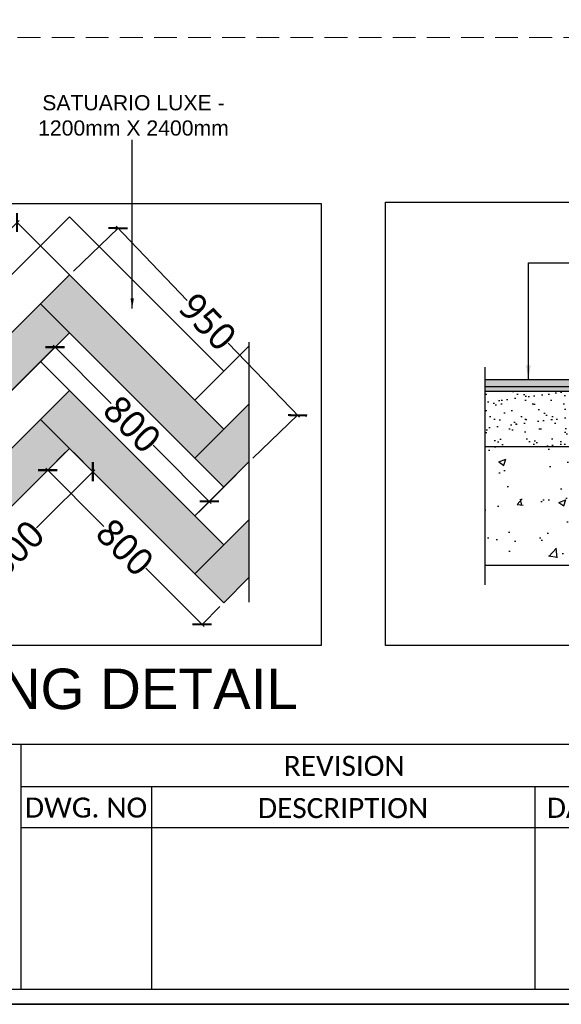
# Model space of a CAD drawing. Header units: millimetres. Extents: x 502444 to 745500, y -417645 to -375189.
# Tile 20 of 208: x 539280 to 544639, y -393956 to -384213. Entities that reach past the tile are written whole.
import ezdxf

# ---------------------------------------------------------------- set-up
doc = ezdxf.new("R2010")
doc.units = ezdxf.units.MM
doc.linetypes.add('DASHED', pattern=[0.75, 0.5, -0.25])
doc.layers.get('Defpoints').update_dxf_attribs({"color": 251})
for name, color, linetype, lineweight in [('0FM-WS-TEXT', 7, 'Continuous', 25), ('G-ANNO-DIMS', 111, 'Continuous', 9), ('G-ANNO-TEXT', 231, 'Continuous', 9), ('Text', 7, 'Continuous', 25), ('Wall New', 1, 'Continuous', 50)]:
    doc.layers.add(name, color=color, linetype=linetype, lineweight=lineweight)
doc.layers.add('DIMENSIONS', color=7, linetype='Continuous', lineweight=25, true_color=0xcc0000)
doc.styles.add('ARIAL', font='arial.ttf')
doc.styles.add('Arial_B_4', font='arialbd.ttf', dxfattribs={"height": 800})
doc.styles.add('RS75', font='@Malgun Gothic', dxfattribs={"height": 75})
doc.dimstyles.new('DIM', dxfattribs={"dimtxt": 100, "dimasz": 50, "dimexe": 0, "dimexo": 20, "dimgap": 0, "dimtad": 0, "dimdec": 0, "dimrnd": 5, "dimzin": 0, "dimdsep": 46, "dimtxsty": 'Standard', "dimblk": 'OBLIQUE', "dimcen": 0, "dimdle": 10, "dimadec": 4, "dimazin": 0, "dimtfac": 1, "dimtdec": 0, "dimtofl": 0, "dimtmove": 1, "dimatfit": 3, "dimfxl": 1, "dimtolj": 1, "dimtzin": 0, "dimarcsym": 0})
doc.dimstyles.get("Standard").update_dxf_attribs({"dimtxt": 0.18, "dimasz": 0.18, "dimexe": 0.18, "dimexo": 0.0625, "dimgap": 0.09, "dimtad": 0, "dimtih": 1, "dimtoh": 1, "dimdec": 4, "dimzin": 0, "dimdsep": 46, "dimtxsty": 'Standard', "dimcen": 0.09, "dimadec": 0, "dimazin": 0, "dimtfac": 1, "dimtdec": 4, "dimtofl": 0, "dimtmove": 0, "dimatfit": 3, "dimfxl": 1, "dimtolj": 1, "dimtzin": 0, "dimarcsym": 0})

# ---------------------------------------------------------------- blocks, each defined once
blk = doc.blocks.new('sheet format horizontal')
at = {"layer": 'Text'}
for p, q in [((66762.25933642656, -4420.849678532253), (65217.44054091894, -4420.849678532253)), ((65503.32595826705, -4420.849678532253), (65503.32595826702, -4563.962514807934)), ((65503.32595826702, -4445.387557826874), (65858.9499393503, -4445.387557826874)), ((65579.50181680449, -4445.387557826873), (65579.50181680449, -4563.962514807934)), ((65803.30543144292, -4445.387557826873), (65803.30543144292, -4563.962514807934)), ((65503.32595826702, -4469.266756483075), (65858.9499393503, -4469.266756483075))]:
    blk.add_line(p, q, dxfattribs=at)
for points in [[(66770.90544657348, -4572.608624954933), (66770.90544657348, -3464.929904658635), (65208.79443077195, -3464.929904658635), (65208.79443077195, -4572.608624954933)], [(66770.90544657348, -4572.608624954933), (65208.79443077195, -4572.608624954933), (65208.79443077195, -3464.929904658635), (66770.90544657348, -3464.929904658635)], [(65217.44054091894, -3473.576014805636), (66762.2593364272, -3473.576014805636), (66762.2593364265, -4563.962514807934), (65217.44054091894, -4563.962514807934)]]:
    blk.add_lwpolyline(points, close=True, dxfattribs=at)
at = {"layer": 'Text', "char_height": 11.68966550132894, "width": 140.4132792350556, "attachment_point": 1, "style": 'ARIAL'}
for s, insert in [('\\pxqc;{\\fCalibri|b0|i0|c0|p34;REVISION}', (65621.8472692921, -4427.503702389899)), ('\\pxqc;{\\fCalibri|b0|i0|c0|p34;DWG. NO}', (65471.11763807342, -4451.874407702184)), ('\\pxqc;{\\fCalibri|b0|i0|c0|p34;DESCRIPTION}', (65621.16219208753, -4452.16080587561)), ('\\pxqc;{\\fCalibri|b0|i0|c0|p34;DATE}', (65759.9245552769, -4452.022680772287))]:
    blk.add_mtext(s, dxfattribs=dict(at, insert=insert))
blk = doc.blocks.new('_ArchTick')
at = {"color": 0, "linetype": 'ByBlock', "const_width": 0.15}
blk.add_lwpolyline([(-0.5, -0.5), (0.5, 0.5)], dxfattribs=at)
blk = doc.blocks.new('*D66')
at = {"layer": 'Defpoints', "color": 0, "ltscale": 250, "transparency": 16777216}
for p in [(549326.0951096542, -389151.2925955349), (549517.9626061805, -389343.1600920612, 1.00953911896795e-09), (548846.2111640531, -390014.9115341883, 1.00953911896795e-09)]:
    blk.add_point(p, dxfattribs=at)
at = {"layer": 'DIMENSIONS', "color": 0, "lineweight": -2, "ltscale": 250, "transparency": 16777216}
for p, q in [((549333.166177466, -389144.221527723), (549067.0528818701, -389410.3348233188)), ((549503.8204705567, -389329.0179564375), (549326.0951096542, -389151.2925955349)), ((548647.2725997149, -389830.1151054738), (548913.3858953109, -389564.001809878)), ((548832.0690284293, -390000.7693985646), (548654.3436675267, -389823.044037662))]:
    blk.add_line(p, q, dxfattribs=at)
at = {"layer": 'DIMENSIONS', "color": 0, "lineweight": -2, "ltscale": 250, "transparency": 16777216, "xscale": 50, "yscale": 50, "zscale": 50}
for p, rotation in [((549326.0951096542, -389151.2925955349), 44.99999999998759), ((548654.3436675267, -389823.044037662), 224.9999999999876)]:
    blk.add_blockref('_ArchTick', p, dxfattribs=dict(at, rotation=rotation))
at = {"layer": 'DIMENSIONS', "color": 0, "ltscale": 250, "transparency": 16777216, "insert": (548990.2193885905, -389487.1683165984), "char_height": 75, "attachment_point": 5, "rotation": 44.99999999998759, "style": 'RS75'}
blk.add_mtext('\\A1;{\\H1.3333x;950}', dxfattribs=at)
blk = doc.blocks.new('*D67')
at = {"layer": 'Defpoints', "color": 0, "ltscale": 250, "transparency": 16777216}
for p in [(548846.1669698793, -390014.8673400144), (548952.2771812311, -390120.9775513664, 1.00953911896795e-09), (548646.4770393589, -390426.7776932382)]:
    blk.add_point(p, dxfattribs=at)
at = {"layer": 'DIMENSIONS', "color": 0, "lineweight": -2, "ltscale": 250, "transparency": 16777216}
for p, q in [((548832.0248342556, -390029.0094756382), (548540.3668280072, -390320.6674818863)), ((548938.1350456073, -390135.1196869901), (548646.4770393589, -390426.7776932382)), ((548533.2957601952, -390313.5964140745), (548653.5481071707, -390433.8487610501)), ((548593.421933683, -390373.7225875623), (548538.3378318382, -390428.8066894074))]:
    blk.add_line(p, q, dxfattribs=at)
at = {"layer": 'DIMENSIONS', "color": 0, "lineweight": -2, "ltscale": 250, "transparency": 16777216, "xscale": 50, "yscale": 50, "zscale": 50}
for p, rotation in [((548540.3668280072, -390320.6674818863), 134.9999999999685), ((548646.4770393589, -390426.7776932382), 314.9999999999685)]:
    blk.add_blockref('_ArchTick', p, dxfattribs=dict(at, rotation=rotation))
at = {"layer": 'DIMENSIONS', "color": 0, "ltscale": 250, "transparency": 16777216, "insert": (548612.3612223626, -390502.8300799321), "char_height": 75, "attachment_point": 5, "rotation": 314.99999999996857, "style": 'RS75'}
blk.add_mtext('\\A1;{\\H1.3333x;150}', dxfattribs=at)
blk = doc.blocks.new('*D68')
at = {"layer": 'Defpoints', "color": 0, "ltscale": 250, "transparency": 16777216}
for p in [(549411.8965890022, -389661.3581435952, 1.00953911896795e-09), (550030.6150225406, -390174.0105599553), (549977.5820139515, -390227.0435685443, 1.00953911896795e-09)]:
    blk.add_point(p, dxfattribs=at)
at = {"layer": 'DIMENSIONS', "color": 0, "lineweight": -2, "ltscale": 250, "transparency": 16777216}
for p, q in [((549426.038724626, -389647.2160079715), (549464.9295975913, -389608.3251350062)), ((549457.8585297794, -389601.2540671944), (549670.9147988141, -389814.3103362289)), ((550037.6860903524, -390181.0816277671), (549824.6298213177, -389968.0253587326)), ((549991.7241495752, -390212.9014329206), (550030.6150225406, -390174.0105599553))]:
    blk.add_line(p, q, dxfattribs=at)
at = {"layer": 'DIMENSIONS', "color": 0, "lineweight": -2, "ltscale": 250, "transparency": 16777216, "xscale": 50, "yscale": 50, "zscale": 50}
for p, rotation in [((549464.9295975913, -389608.3251350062), 135.0000000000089), ((550030.6150225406, -390174.0105599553), 315.0000000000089)]:
    blk.add_blockref('_ArchTick', p, dxfattribs=dict(at, rotation=rotation))
at = {"layer": 'DIMENSIONS', "color": 0, "ltscale": 250, "transparency": 16777216, "insert": (549747.7723100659, -389891.1678474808), "char_height": 75, "attachment_point": 5, "rotation": 315.00000000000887, "style": 'RS75'}
blk.add_mtext('\\A1;{\\H1.3333x;800}', dxfattribs=at)
blk = doc.blocks.new('*D69')
at = {"layer": 'Defpoints', "color": 0, "ltscale": 250, "transparency": 16777216}
for p in [(549517.9626061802, -389979.5561951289, 1.00953911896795e-09), (550083.6480311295, -390545.2416200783, 1.00953911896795e-09), (550004.0078544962, -390624.8817967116)]:
    blk.add_point(p, dxfattribs=at)
at = {"layer": 'DIMENSIONS', "color": 0, "lineweight": -2, "ltscale": 250, "transparency": 16777216}
for p, q in [((549503.8204705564, -389993.6983307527), (549438.3224295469, -390059.1963717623)), ((549431.251361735, -390052.1253039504), (549644.3076307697, -390265.1815729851)), ((550011.078922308, -390631.9528645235), (549798.0226532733, -390418.8965954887)), ((550069.5058955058, -390559.383755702), (550004.0078544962, -390624.8817967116))]:
    blk.add_line(p, q, dxfattribs=at)
at = {"layer": 'DIMENSIONS', "color": 0, "lineweight": -2, "ltscale": 250, "transparency": 16777216, "xscale": 50, "yscale": 50, "zscale": 50}
for p, rotation in [((549438.3224295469, -390059.1963717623), 135), ((550004.0078544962, -390624.8817967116), 315)]:
    blk.add_blockref('_ArchTick', p, dxfattribs=dict(at, rotation=rotation))
at = {"layer": 'DIMENSIONS', "color": 0, "ltscale": 250, "transparency": 16777216, "insert": (549721.1651420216, -390342.0390842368), "char_height": 75, "attachment_point": 5, "rotation": 315, "style": 'RS75'}
blk.add_mtext('\\A1;{\\H1.3333x;800}', dxfattribs=at)
blk = doc.blocks.new('*D72')
at = {"layer": 'Defpoints', "color": 0, "ltscale": 250, "transparency": 16777216}
for p in [(549517.9184120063, -389979.6003893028), (548952.277181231, -390545.2416200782, 1.00953911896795e-09), (549037.9413243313, -390630.9057631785)]:
    blk.add_point(p, dxfattribs=at)
at = {"layer": 'DIMENSIONS', "color": 0, "lineweight": -2, "ltscale": 250, "transparency": 16777216}
for p, q in [((549532.0605476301, -389993.7425249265), (549603.5825551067, -390065.2645324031)), ((549610.6536229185, -390058.1934645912), (549397.6194509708, -390271.227636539)), ((549030.8702565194, -390637.9768309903), (549243.9044284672, -390424.9426590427)), ((548966.4193168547, -390559.3837557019), (549037.9413243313, -390630.9057631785))]:
    blk.add_line(p, q, dxfattribs=at)
at = {"layer": 'DIMENSIONS', "color": 0, "lineweight": -2, "ltscale": 250, "transparency": 16777216, "xscale": 50, "yscale": 50, "zscale": 50}
for p, rotation in [((549603.5825551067, -390065.2645324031), 45), ((549037.9413243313, -390630.9057631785), 225)]:
    blk.add_blockref('_ArchTick', p, dxfattribs=dict(at, rotation=rotation))
at = {"layer": 'DIMENSIONS', "color": 0, "ltscale": 250, "transparency": 16777216, "insert": (549320.7619397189, -390348.0851477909), "char_height": 75, "attachment_point": 5, "rotation": 45, "style": 'RS75'}
blk.add_mtext('\\A1;{\\H1.3333x;800}', dxfattribs=at)
blk = doc.blocks.new('*D70')
at = {"layer": 'Defpoints', "color": 0, "ltscale": 250, "transparency": 16777216}
for p in [(549517.9626061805, -389343.1600920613, 1.00953911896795e-09), (550353.7844876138, -389858.1781807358), (550175.5935191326, -390029.0320633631)]:
    blk.add_point(p, dxfattribs=at)
at = {"layer": 'DIMENSIONS', "color": 0, "lineweight": -2, "ltscale": 250, "transparency": 16777216}
for p, q in [((549532.3988270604, -389329.3182884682), (549696.1535746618, -389172.306209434)), ((549689.2326728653, -389165.0880989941), (549949.767226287, -389436.8109517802)), ((550360.7053894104, -389865.3962911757), (550100.1708359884, -389593.6734383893)), ((550190.0297400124, -390015.19025977), (550353.7844876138, -389858.1781807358))]:
    blk.add_line(p, q, dxfattribs=at)
at = {"layer": 'DIMENSIONS', "color": 0, "lineweight": -2, "ltscale": 250, "transparency": 16777216, "xscale": 50, "yscale": 50, "zscale": 50}
for p, rotation in [((549696.1535746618, -389172.306209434), 133.7957932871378), ((550353.7844876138, -389858.1781807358), 313.7957932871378)]:
    blk.add_blockref('_ArchTick', p, dxfattribs=dict(at, rotation=rotation))
at = {"layer": 'DIMENSIONS', "color": 0, "ltscale": 250, "transparency": 16777216, "insert": (550024.9690311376, -389515.2421950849), "char_height": 75, "attachment_point": 5, "rotation": 313.7957932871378, "style": 'RS75'}
blk.add_mtext('\\A1;{\\H1.3333x;950}', dxfattribs=at)
blk = doc.blocks.new('*D207')
at = {"layer": 'Defpoints', "color": 0, "lineweight": 25, "ltscale": 250, "transparency": 16777216}
for p in [(547705.638561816, -389184.8362928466), (547356.3260043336, -389699.67337749), (547705.638561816, -389699.67337749)]:
    blk.add_point(p, dxfattribs=at)
at = {"layer": 'DIMENSIONS', "color": 0, "lineweight": -2, "ltscale": 250, "transparency": 16777216}
for p, q in [((547346.3260043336, -389184.8362928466), (547428.2674597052, -389184.8362928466)), ((547356.3260043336, -389679.67337749), (547356.3260043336, -389184.8362928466)), ((547715.638561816, -389184.8362928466), (547633.6971064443, -389184.8362928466)), ((547705.638561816, -389679.67337749), (547705.638561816, -389184.8362928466))]:
    blk.add_line(p, q, dxfattribs=at)
at = {"layer": 'DIMENSIONS', "color": 0, "lineweight": -2, "ltscale": 250, "transparency": 16777216, "xscale": 50, "yscale": 50, "zscale": 50, "rotation": 180}
blk.add_blockref('_ArchTick', (547356.3260043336, -389184.8362928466), dxfattribs=at)
at = {"layer": 'DIMENSIONS', "color": 0, "lineweight": -2, "ltscale": 250, "transparency": 16777216, "xscale": 50, "yscale": 50, "zscale": 50}
blk.add_blockref('_ArchTick', (547705.638561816, -389184.8362928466), dxfattribs=at)
at = {"layer": 'DIMENSIONS', "color": 0, "ltscale": 250, "transparency": 16777216, "insert": (547530.9822830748, -389184.8362928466), "char_height": 75, "attachment_point": 5, "style": 'RS75'}
blk.add_mtext('\\A1;{\\H1.3333x;125}', dxfattribs=at)
blk = doc.blocks.new('WFWGRG')
at = {"layer": '0FM-WS-TEXT', "true_color": 0x5a422b}
h = blk.add_hatch(color=49, dxfattribs=at)
h.dxf.hatch_style = 1
h.paths.add_polyline_path([(549517.9626061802, -389343.1600920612), (549411.8965890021, -389449.2261092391), (549977.5820139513, -390014.9115341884), (550083.6480311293, -389908.8455170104)])
h.paths.add_polyline_path([(549517.9626061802, -389555.2921264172), (549411.8965890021, -389449.2261092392), (548952.2771812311, -389908.8455170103), (548846.2111640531, -390014.9115341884), (548952.2771812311, -390120.9775513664)])
h.paths.add_polyline_path([(549517.9626061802, -389979.5561951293), (549411.8965890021, -389873.4901779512), (548952.2771812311, -390333.1095857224), (548846.2111640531, -390439.1756029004), (548952.2771812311, -390545.2416200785)])
h.paths.add_polyline_path([(549517.9626061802, -389767.4241607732), (549411.8965890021, -389873.4901779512), (549977.5820139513, -390439.1756029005), (550083.6480311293, -390333.1095857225)])
h = blk.add_hatch(color=49, dxfattribs=at)
h.dxf.hatch_style = 1
h.paths.add_polyline_path([(550175.5935191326, -390241.1640977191), (549977.5820139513, -390439.1756029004), (550083.6480311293, -390545.2416200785), (550175.5935191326, -390453.2961320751)])
h.paths.add_polyline_path([(550175.5935191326, -389816.9000290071), (550083.6480311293, -389908.8455170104), (549977.5820139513, -390014.9115341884), (550083.6480311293, -390120.9775513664), (550175.5935191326, -390029.0320633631)])
at = {"layer": '0FM-WS-TEXT', "color": 252, "true_color": 0x939598}
blk.add_line((550175.5935191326, -389590.1531801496), (550175.5935191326, -390542.8600561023), dxfattribs=at)
at = {"layer": '0FM-WS-TEXT', "elevation": 1.00953911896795e-09}
for points in [[(549977.5820139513, -389802.7794998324), (550083.6480311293, -389696.7134826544), (549517.9626061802, -389131.0280577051), (549411.8965890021, -389237.0940748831)], [(548952.2771812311, -389908.8455170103), (548846.2111640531, -389802.7794998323), (549411.8965890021, -389237.094074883), (549517.9626061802, -389343.160092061)], [(549977.5820139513, -390014.9115341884), (550083.6480311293, -389908.8455170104), (549517.9626061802, -389343.1600920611), (549411.8965890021, -389449.2261092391)], [(548952.2771812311, -390120.9775513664), (548846.2111640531, -390014.9115341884), (549411.8965890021, -389449.2261092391), (549517.9626061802, -389555.2921264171)], [(549977.5820139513, -390227.0435685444), (550083.6480311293, -390120.9775513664), (549517.9626061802, -389555.2921264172), (549411.8965890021, -389661.3581435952)], [(548952.2771812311, -390333.1095857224), (548846.2111640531, -390227.0435685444), (549411.8965890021, -389661.3581435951), (549517.9626061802, -389767.4241607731)], [(549977.5820139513, -390439.1756029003), (550083.6480311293, -390333.1095857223), (549517.9626061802, -389767.4241607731), (549411.8965890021, -389873.4901779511)], [(548952.2771812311, -390545.2416200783), (548846.2111640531, -390439.1756029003), (549411.8965890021, -389873.490177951), (549517.9626061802, -389979.556195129)]]:
    blk.add_lwpolyline(points, close=True, dxfattribs=at)
for points in [[(550175.5935191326, -389816.9000290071), (550083.6480311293, -389908.8455170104), (549977.5820139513, -389802.7794998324), (550175.5935191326, -389604.767994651)], [(550175.5935191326, -390029.0320633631), (550083.6480311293, -390120.9775513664), (549977.5820139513, -390014.9115341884), (550175.5935191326, -389816.9000290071)], [(550175.5935191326, -390241.1640977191), (550083.6480311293, -390333.1095857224), (549977.5820139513, -390227.0435685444), (550175.5935191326, -390029.0320633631)], [(550175.5935191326, -390453.2961320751), (550083.6480311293, -390545.2416200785), (549977.5820139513, -390439.1756029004), (550175.5935191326, -390241.1640977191)]]:
    blk.add_lwpolyline(points, dxfattribs=at)
at = {"layer": 'DIMENSIONS', "color": 252, "ltscale": 250, "true_color": 0x939598}
for p1, p2, distance, picture, middle in [((548846.2111640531, -390014.9115341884, 1.00953911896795e-09), (549517.9626061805, -389343.1600920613, 1.00953911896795e-09), 271.34161576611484, '*D66', (548990.2193885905, -389487.1683165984)), ((549517.9626061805, -389343.1600920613, 1.00953911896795e-09), (550175.5935191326, -390029.0320633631), 246.86650331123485, '*D70', (550024.9690311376, -389515.2421950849)), ((549411.8965890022, -389661.3581435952, 1.00953911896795e-09), (549977.5820139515, -390227.0435685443, 1.00953911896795e-09), 75.00000000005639, '*D68', (549747.7723100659, -389891.1678474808)), ((549517.9184120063, -389979.6003893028), (548952.277181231, -390545.2416200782, 1.00953911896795e-09), 121.14739298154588, '*D72', (549320.7619397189, -390348.0851477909)), ((549517.9626061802, -389979.556195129, 1.00953911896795e-09), (550083.6480311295, -390545.2416200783, 1.00953911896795e-09), -112.62821790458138, '*D69', (549721.1651420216, -390342.0390842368))]:
    dim = blk.add_aligned_dim(p1=p1, p2=p2, distance=distance, text='{\\H1.3333x;<>}', dimstyle='DIM', override={"dimtxt": 60, "dimtxsty": 'RS75', "dimblk1": 'ArchTick', "dimblk2": 'ArchTick', "dimsah": 1}, dxfattribs=at)
    dim.commit()
    dim.dimension.update_dxf_attribs({"geometry": picture, "text_midpoint": middle})
dim = blk.add_linear_dim(base=(548646.4770393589, -390426.7776932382), p1=(548846.1669698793, -390014.8673400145), p2=(548952.2771812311, -390120.9775513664, 1.00953911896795e-09), angle=314.99999999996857, text='{\\H1.3333x;<>}', dimstyle='DIM', override={"dimtxt": 60, "dimtxsty": 'RS75', "dimblk1": 'ArchTick', "dimblk2": 'ArchTick', "dimsah": 1}, dxfattribs=at)
dim.commit()
dim.dimension.update_dxf_attribs({"geometry": '*D67', "text_midpoint": (548538.3378318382, -390428.8066894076), "dimtype": 129})
blk = doc.blocks.new('SRHD')
at = {"layer": '0FM-WS-TEXT', "true_color": 0x000000}
h = blk.add_hatch(color=18, dxfattribs=at)
h.dxf.hatch_style = 1
h.paths.add_polyline_path([(548073.0109594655, -389724.8238816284), (548073.0109594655, -389699.6733774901), (547705.638561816, -389699.6733774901), (547705.638561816, -389724.8238816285)])
h.paths.add_polyline_path([(546975.2840690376, -389699.67337749), (546975.2840690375, -389724.8238816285), (547356.3260043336, -389724.8238816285), (547356.3260043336, -389699.6733774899)])
at = {"layer": '0FM-WS-TEXT', "true_color": 0xc7c8ca}
h = blk.add_hatch(color=9, dxfattribs=at)
h.dxf.hatch_style = 1
h.paths.add_polyline_path([(548073.0109594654, -389741.5908843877), (548073.0109594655, -389724.8238816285), (547705.638561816, -389724.8238816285), (547705.638561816, -389741.5908843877)])
h.paths.add_polyline_path([(546975.2840690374, -389724.8238816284), (546975.2840690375, -389741.5908843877), (547356.3260043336, -389741.5908843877), (547356.3260043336, -389724.8238816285)])
at = {"layer": '0FM-WS-TEXT', "true_color": 0xf8d731}
h = blk.add_hatch(color=40, dxfattribs=at)
h.dxf.hatch_style = 1
h.paths.add_polyline_path([(547705.638561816, -389699.6733774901), (547356.3260043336, -389699.6733774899), (547356.3260043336, -389716.4403802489), (547705.638561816, -389716.4403802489)])
at = {"layer": '0FM-WS-TEXT', "true_color": 0x5c0000}
h = blk.add_hatch(dxfattribs=at)
h.set_pattern_fill('GOST_WOOD', color=18, scale=13.97250229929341)
h.set_pattern_definition([(90, (-983759.0324673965, 699921.7696054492), (83.83501379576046, -5.133414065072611e-15), [139.7250229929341, -27.94500459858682]), (90, (-983731.0874627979, 699893.8246008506), (83.83501379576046, -5.133414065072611e-15), [83.83501379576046, -20.95875344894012, 41.91750689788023, -20.95875344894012]), (90, (-983703.1424581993, 699851.9070939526), (83.83501379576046, -5.133414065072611e-15), [139.7250229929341, -27.94500459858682])])
h.paths.add_polyline_path([(547705.638561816, -389716.4403802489), (547356.3260043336, -389716.4403802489), (547530.9822830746, -389826.8231484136)])
h.paths.add_polyline_path([(547530.9822830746, -389826.8231484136), (547356.3260043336, -389716.4403802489), (547356.3260043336, -389937.205916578)])
h.paths.add_polyline_path([(547530.9822830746, -389826.8231484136), (547356.3260043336, -389937.205916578), (547705.638561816, -389937.205916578)])
h.paths.add_polyline_path([(547705.638561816, -389716.4403802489), (547530.9822830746, -389826.8231484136), (547705.638561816, -389937.205916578)])
at = {"layer": '0FM-WS-TEXT', "true_color": 0x636466}
h = blk.add_hatch(dxfattribs=at)
h.set_pattern_fill('AR-SAND', color=251, scale=1.397250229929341)
h.set_pattern_definition([(37.50000000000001, (-983759.0324673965, 699921.7696054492), (-2.235644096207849, 68.38327583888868), [0, -53.945036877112, 0, -60.33326492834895, 0, -57.67150324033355]), (7.499999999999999, (-983759.0324673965, 699921.7696054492), (62.80965107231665, 100.1584036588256), [0, -29.10192778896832, 0, -48.62151350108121, 0, -18.63233181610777]), (327.5, (-983802.6853590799, 699921.7696054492), (110.5214271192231, 0.2008106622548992), [0, -17.74507792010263, 0, -63.88228051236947, 0, -83.40186622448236]), (317.5, (-983802.6853590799, 699921.7696054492), (106.6879428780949, 31.14880481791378), [0, -8.872538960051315, 0, -41.8783838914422, 0, -47.9117103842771])])
h.paths.add_polyline_path([(548073.0109594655, -389937.2059165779), (548073.0109594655, -389741.5908843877), (547705.638561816, -389741.5908843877), (547705.638561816, -389937.205916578)])
h.paths.add_polyline_path([(546975.2840690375, -389741.5908843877), (546975.2840690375, -389937.2059165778), (547356.3260043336, -389937.205916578), (547356.3260043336, -389741.5908843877)])
at = {"layer": '0FM-WS-TEXT', "true_color": 0x939598}
h = blk.add_hatch(dxfattribs=at)
h.set_pattern_fill('AR-CONC', color=252, scale=1.397250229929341)
h.set_pattern_definition([(49.99999999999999, (-983759.0324673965, 699921.7696054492), (254.5575706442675, -22.27089093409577), [26.61761688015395, -292.7937856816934]), (355, (-983759.0324673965, 699921.7696054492), (-49.24387868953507, 266.9542209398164), [21.29409350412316, -234.2358447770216]), (100.4514447, (-983737.8194046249, 699919.9137029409), (205.3136912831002, 244.6833191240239), [22.62149351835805, -248.8366352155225]), (46.18420000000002, (-983759.0324673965, 699992.7499171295), (378.7652522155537, -58.74365237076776), [39.92642532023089, -439.1906785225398]), (96.63555760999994, (-983727.4687244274, 699987.854650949), (331.7129808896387, 345.7162094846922), [33.93225416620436, -373.2552899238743]), (351.1841511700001, (-983759.0324673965, 699992.7499171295), (331.7129809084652, 345.7162094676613), [31.94109424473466, -351.3521682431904]), (21, (-983723.5423115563, 699975.0048392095), (211.8432430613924, -142.8900716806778), [26.61761688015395, -292.7937856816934]), (326.0000000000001, (-983723.5423115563, 699975.0048392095), (86.35289831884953, 257.3566780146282), [21.29409350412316, -234.2350285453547]), (71.45144499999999, (-983705.8887079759, 699963.0973331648), (298.1961409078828, 114.4666076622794), [22.62149351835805, -248.836206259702]), (37.50000000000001, (-983759.0324673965, 699921.7696054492), (4.315551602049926, 118.1445475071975), [0, -231.3958160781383, 0, -237.7840441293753, 0, -235.1222824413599]), (7.499999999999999, (-983759.0324673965, 699921.7696054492), (93.36378880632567, 139.977331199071), [0, -135.5723953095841, 0, -226.0722927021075, 0, -89.61264349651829]), (327.5, (-983838.1755149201, 699921.7696054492), (189.4539902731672, -8.0044888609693), [0, -88.72538960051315, 0, -276.8232155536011, 0, -367.3231129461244]), (317.5, (-983873.6656707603, 699921.7696054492), (206.9735327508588, 35.5271704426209), [0, -115.3430064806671, 0, -183.8390072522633, 0, -260.8526454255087])])
h.paths.add_polyline_path([(548073.0109594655, -390356.3809855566), (548073.0109594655, -389937.205916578), (546975.2840690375, -389937.205916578), (546975.2840690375, -390356.3809855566)])
at = {"layer": '0FM-WS-TEXT'}
for p, q in [((546975.2840690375, -389655.5783029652), (546975.2840690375, -390425.8170189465)), ((548073.0109594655, -389657.8950449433), (548073.0109594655, -390425.8170189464)), ((546975.2840690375, -389699.67337749), (548073.0109594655, -389699.6733774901)), ((546975.2840690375, -389724.8238816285), (547356.3260043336, -389724.8238816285)), ((547356.3260043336, -389699.6733774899), (547356.3260043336, -389937.205916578)), ((547356.3260043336, -389716.4403802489), (547705.638561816, -389716.4403802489)), ((547356.3260043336, -389716.4403802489), (547705.638561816, -389937.205916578)), ((547705.638561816, -389716.4403802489), (547356.3260043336, -389937.205916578)), ((547705.638561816, -389699.6733774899), (547705.638561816, -389937.205916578)), ((547705.638561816, -389724.8238816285), (548073.0109594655, -389724.8238816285)), ((546975.2840690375, -389741.5908843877), (547356.3260043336, -389741.5908843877)), ((547705.638561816, -389741.5908843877), (548073.0109594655, -389741.5908843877))]:
    blk.add_line(p, q, dxfattribs=at)
at = {"layer": '0FM-WS-TEXT', "lineweight": 30}
for p, q in [((546975.2840690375, -389937.2059165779), (548073.0109594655, -389937.2059165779)), ((546975.2840690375, -390356.3809855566), (548073.0109594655, -390356.3809855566))]:
    blk.add_line(p, q, dxfattribs=at)
at = {"layer": 'G-ANNO-TEXT', "color": 7, "char_height": 50, "attachment_point": 1, "style": 'Arial_B_4'}
for s, insert, width in [('\\A1;{\\fArial|b0|i0|c0|p34;FINISHED TILE FLOORING}', (548438.9836918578, -389267.8773264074, 1.300187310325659e-09), 1911.950769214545), ('\\A1;{\\fArial|b0|i0|c0|p34;PLY BOX/WOODEN PACKING SCREWED TO BARE SLAB}', (548438.9836918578, -389382.0668832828, 1.300187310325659e-09), 1911.950769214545), ('\\A1;{\\fArial|b0|i0|c0|p34;PLY BOX FINISHED WITH 4mm THK S.S PLATE IN GOLD PVD COATING}', (548438.9836918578, -389501.7248417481, 1.300187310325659e-09), 1419.942707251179), ('\\A1;{\\fArial|b0|i0|c0|p34;9/10mm FLOOR TILE IN HEARRINGBONE PATTERN}', (548438.9836918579, -389687.8231448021, 1.300187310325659e-09), 1682.286358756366), ('\\A1;{\\fArial|b0|i0|c0|p34;6mm CHEMICAL ADHESIVE FOR FIXING TILE}', (548438.9836918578, -389862.5641821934, 1.300187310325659e-09), 1698.794044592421), ('\\A1;{\\fArial|b0|i0|c0|p34;P.C.C}', (548438.9836918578, -389981.4982837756, 1.300187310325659e-09), 1419.942707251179), ('\\A1;{\\fArial|b0|i0|c0|p34;SLAB}', (548438.9836918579, -390130.0719994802, 1.300187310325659e-09), 1419.942707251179)]:
    blk.add_mtext(s, dxfattribs=dict(at, insert=insert, width=width))
at = {"layer": 'DIMENSIONS', "color": 252, "ltscale": 250, "true_color": 0x939598}
dim = blk.add_linear_dim(base=(547705.638561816, -389184.8362928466), p1=(547356.3260043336, -389699.67337749), p2=(547705.638561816, -389699.67337749), text='{\\H1.3333x;125}', dimstyle='DIM', override={"dimtxt": 60, "dimtxsty": 'RS75', "dimblk1": 'ArchTick', "dimblk2": 'ArchTick', "dimsah": 1}, dxfattribs=at)
dim.commit()
dim.dimension.update_dxf_attribs({"geometry": '*D207', "text_midpoint": (547530.9822830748, -389184.8362928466)})
at = {"layer": '0FM-WS-TEXT'}
for points in [[(547129.8567098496, -389699.67337749), (547129.8567098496, -389287.1031616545), (548404.2915965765, -389287.1031616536)], [(547460.5648431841, -389771.7488708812), (547460.5648431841, -389401.2927185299), (548404.2915965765, -389401.2927185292)], [(547524.1475142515, -389699.67337749), (547524.1475142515, -389520.9506769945), (548404.2915965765, -389520.9506769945)], [(548073.0109594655, -389712.3691311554), (548404.2915965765, -389712.3691311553)], [(547779.7640955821, -389767.3144179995), (547779.7640955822, -390000.724119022), (548404.2915965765, -390000.724119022)], [(547889.3247606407, -389777.1302755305), (547889.3247606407, -389894.583231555), (548404.2915965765, -389894.583231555)], [(548073.0109594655, -390149.2978347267), (548404.2915965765, -390149.2978347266)]]:
    blk.add_leader(points, dimstyle='Standard', override={"dimtxt": 100, "dimasz": 50, "dimtih": 0, "dimtoh": 0, "dimtfill": 1, "dimarcsym": 2}, dxfattribs=at)

msp = doc.modelspace()

# ---------------------------------------------------------------- linework, layer by layer
at = {"layer": '0FM-WS-TEXT', "elevation": -1.715433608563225e-09}
msp.add_lwpolyline([(536745.6105709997, -386031.7200616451), (542262.3802738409, -386031.7200616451), (542262.3802738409, -390406.1946170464), (536745.6105709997, -390406.1946170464)], close=True, dxfattribs=at)
at = {"layer": '0FM-WS-TEXT', "color": 18, "lineweight": 25, "true_color": 0x000000}
msp.add_lwpolyline([(542898.2715204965, -386019.6127358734), (553531.8946626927, -386019.6127358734), (553531.8946626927, -390406.1946170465), (542898.2715204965, -390406.1946170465)], close=True, dxfattribs=at)
at = {"layer": 'G-ANNO-DIMS', "linetype": 'DASHED', "ltscale": 450}
msp.add_line((534534.8102102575, -384389.0255996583, 1.00953911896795e-09), (560622.6285381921, -384389.0255996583, 1.00953911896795e-09), dxfattribs=at)

# ---------------------------------------------------------------- block references
at = {"layer": '0FM-WS-TEXT', "xscale": 2.699224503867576, "yscale": 2.699224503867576, "zscale": 2.699224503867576}
msp.add_blockref('WFWGRG', (-943499.4623311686, 664186.8937900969, -4.440406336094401e-09), dxfattribs=at)
at = {"layer": '0FM-WS-TEXT', "color": 18, "lineweight": 25, "true_color": 0x000000, "xscale": 2.796532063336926, "yscale": 2.796532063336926, "zscale": 2.796532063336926}
msp.add_blockref('SRHD', (-985752.9419357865, 702034.3843697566), dxfattribs=at)
at = {"layer": 'Wall New', "color": 5, "true_color": 0x0000ff, "xscale": 16.94267598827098, "yscale": 16.94267598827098, "zscale": 16.94267598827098}
msp.add_blockref('sheet format horizontal', (-570508.6996438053, -316483.4921565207, 2803.511267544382), dxfattribs=at)

# ---------------------------------------------------------------- texts
at = {"layer": 'G-ANNO-TEXT', "color": 7, "attachment_point": 1, "style": 'Arial_B_4'}
for s, insert, char_height, width in [('\\pxqc;{\\fArial|b0|i0|c0|p34;SATUARIO LUXE - \\P1200mm X 2400mm}', (539370.9767128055, -384959.8431591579, 1.00953911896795e-09), 150, 2069.371253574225), ('\\pxqc;{\\fArial|b0|i0|c0|p34;FLOORING DETAIL}', (536926.5239444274, -390634.3207830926, -2.724972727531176e-09), 400, 5181.479923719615)]:
    msp.add_mtext(s, dxfattribs=dict(at, insert=insert, char_height=char_height, width=width))

# ---------------------------------------------------------------- leaders
at = {"layer": '0FM-WS-TEXT'}
msp.add_leader([(540393.1956347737, -387071.7163349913, -1.715433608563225e-09), (540393.1956347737, -385401.221479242, -1.715433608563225e-09)], dimstyle='Standard', override={"dimtxt": 100, "dimasz": 100, "dimtih": 0, "dimtoh": 0, "dimtfill": 1, "dimarcsym": 2}, dxfattribs=at)

doc.saveas('drawing.dxf')
